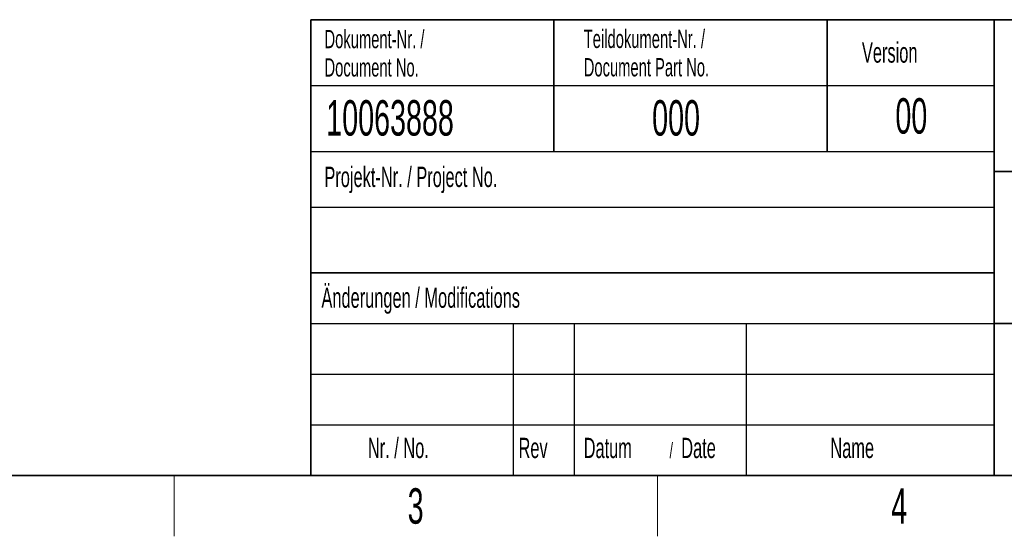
# Paper-space layout 'Blatt4' of a CAD drawing. Header units: millimetres. Extents: x 5 to 418, y 2 to 292.
# Tile 2 of 88: x 106 to 203, y 6 to 57. Entities that reach past the tile are written whole.
import ezdxf

# ---------------------------------------------------------------- set-up
doc = ezdxf.new("R2010")
doc.units = ezdxf.units.MM
doc.layers.add('SLD-0', color=7, linetype='Continuous')
doc.styles.add('SLDTEXTSTYLE0', font='TXT', dxfattribs={"width": 0.605})

psp = doc.layouts.new('Blatt4')

# ---------------------------------------------------------------- linework, layer by layer
at = {"layer": 'SLD-0', "lineweight": 35}
for p, q in [((135, 57), (408, 57)), ((135, 57), (135, 12)), ((159, 57), (159, 44)), ((186, 57), (186, 44)), ((202.5, 57), (202.5, 12)), ((202.5, 42), (259, 42)), ((135, 32), (202.5, 32)), ((202.5, 27), (259, 27)), ((26, 12), (408, 12)), ((135, 12), (408, 12))]:
    psp.add_line(p, q, dxfattribs=at)
at = {"layer": 'SLD-0'}
for p, q in [((135, 50.5), (202.5, 50.5)), ((135, 38.5), (202.5, 38.5)), ((135, 27), (202.5, 27)), ((155, 27), (155, 12)), ((161, 27), (161, 12)), ((178, 27), (178, 12)), ((135, 22), (202.5, 22)), ((135, 17), (202.5, 17))]:
    psp.add_line(p, q, dxfattribs=at)
at = {"layer": 'SLD-0', "lineweight": 25}
psp.add_line((135, 44), (202.5, 44), dxfattribs=at)
at = {"layer": 'SLD-0', "lineweight": 18}
for p, q in [((121.5, 6), (121.5, 12)), ((169.25, 6), (169.25, 12))]:
    psp.add_line(p, q, dxfattribs=at)

# ---------------------------------------------------------------- texts
at = {"layer": 'SLD-0', "style": 'SLDTEXTSTYLE0'}
for s, insert, char_height, attachment_point in [('Dokument-Nr. /', (136.354, 55.989), 1.8, 1), ('Teildokument-Nr. /', (161.955, 56.007), 1.8, 1), ('Version', (189.429, 54.76), 2, 1), ('Document No.', (136.354, 53.189), 1.8, 1), ('Document Part No.', (161.955, 53.207), 1.8, 1), ('10063888', (136.53, 49.058), 3.5, 1), ('000', (168.711, 49.058), 3.5, 1), ('00', (194.307, 49.253), 3.5, 2), ('Projekt-Nr. / Project No.', (136.345, 42.483), 2, 1), ('Änderungen / Modifications', (136.053, 30.562), 2, 1), ('Nr. / No.', (140.636, 15.724), 2, 1), ('Rev', (155.518, 15.724), 2, 1), ('Datum', (161.946, 15.724), 2, 1), ('Date', (171.585, 15.724), 2, 1), ('Name', (186.311, 15.729), 2, 1), ('/', (170.429, 15.224), 1.5, 1), ('3', (145.353, 10.743), 3.5, 2), ('4', (193.103, 10.743), 3.5, 2)]:
    psp.add_mtext(s, dxfattribs=dict(at, insert=insert, char_height=char_height, attachment_point=attachment_point))

doc.saveas('drawing.dxf')
